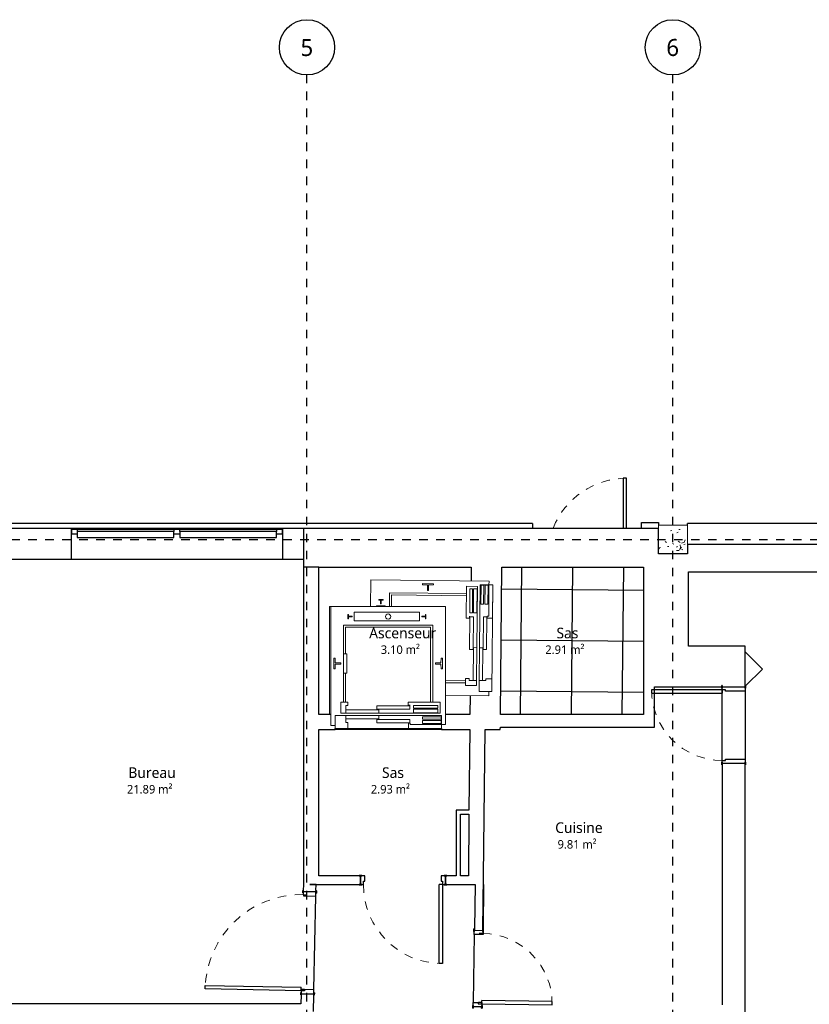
# Model space of a CAD drawing. Header units: metres. Extents: x -21.5 to 32.8, y -37.3 to -3.8.
# Tile 10 of 11: x 3.8 to 13.1, y -15.4 to -3.8. Entities that reach past the tile are written whole.
import ezdxf

# ---------------------------------------------------------------- set-up
doc = ezdxf.new("R2010")
doc.units = ezdxf.units.M
doc.linetypes.add('Ligne de quadrillage', pattern=[0.022225, 0.0127, -0.003175, 0.003175, -0.003175])
doc.linetypes.add('Tiret', pattern=[0.0025, 0.00125, -0.00125])
for name, color, linetype, lineweight in [('A-AREA-IDEN', 250, 'Continuous', 30), ('A-CLNG-PATT', 250, 'Continuous', 25), ('A-DOOR', 250, 'Continuous', 25), ('A-DOOR-FRAM', 250, 'Continuous', 25), ('A-FLOR', 250, 'Continuous', 25), ('A-GENM', 250, 'Continuous', 18), ('A-GLAZ', 250, 'Continuous', 25), ('A-GLAZ-CWMG', 250, 'Continuous', 18), ('A-WALL', 250, 'Continuous', 25), ('I-WALL', 250, 'Continuous', 25), ('Q-SPCQ', 250, 'Continuous', 18), ('S-COLS', 250, 'Continuous', 18), ('S-GRID', 250, 'Continuous', 30), ('S-GRID-IDEN', 250, 'Continuous', 30)]:
    doc.layers.add(name, color=color, linetype=linetype, lineweight=lineweight)
doc.styles.add('Trebuchet MS', font='trebuc.ttf', dxfattribs={"height": 0.125})
doc.styles.add('Trebuchet MS_1', font='trebuc.ttf', dxfattribs={"height": 0.2})
doc.styles.add('Trebuchet MS_2', font='trebuc.ttf', dxfattribs={"height": 0.1})

# ---------------------------------------------------------------- blocks, each defined once
blk = doc.blocks.new('Int_ Simple - 1_13x2_04 vitrée-293950-Niveau 0')
at = {"layer": 'A-DOOR', "lineweight": 35}
for p, q in [((-0.62, 0.08), (-0.65, 0.08)), ((-0.65, 0.08), (-0.65, 0.075)), ((-0.65, 0.075), (-0.62, 0.075)), ((-0.62, 0.075), (-0.62, 0.08)), ((0.58, 0.08), (0.55, 0.08)), ((0.55, 0.08), (0.55, 0.075)), ((0.55, 0.075), (0.58, 0.075)), ((0.58, 0.075), (0.58, 0.08)), ((-0.62, -0.075), (-0.65, -0.075)), ((-0.65, -0.075), (-0.65, -0.08)), ((-0.65, -0.08), (-0.62, -0.08)), ((-0.62, -0.08), (-0.62, -0.075)), ((0.58, -0.075), (0.55, -0.075)), ((0.55, -0.075), (0.55, -0.08)), ((0.55, -0.08), (0.58, -0.08)), ((0.58, -0.08), (0.58, -0.075))]:
    blk.add_line(p, q, dxfattribs=at)
at = {"layer": 'A-DOOR'}
for p, q in [((0.53, -0.075), (0.49, -0.075)), ((0.49, -1.205), (0.49, -0.075)), ((0.53, -0.075), (0.53, -1.205)), ((0.53, -1.205), (0.49, -1.205))]:
    blk.add_line(p, q, dxfattribs=at)
at = {"layer": 'A-DOOR', "linetype": 'Tiret', "lineweight": 18}
blk.add_arc((0.53, -0.075), 1.13, 180, 270, dxfattribs=at)
at = {"layer": 'A-DOOR-FRAM'}
for p, q in [((-0.635, 0.075), (-0.635, -0.075)), ((-0.585, 0.075), (-0.635, 0.075)), ((-0.585, -0.035), (-0.585, 0.075)), ((0.565, 0.075), (0.515, 0.075)), ((0.515, 0.075), (0.515, -0.035)), ((0.565, -0.075), (0.565, 0.075)), ((-0.635, -0.075), (-0.6, -0.075)), ((-0.6, -0.075), (-0.6, -0.035)), ((-0.6, -0.035), (-0.585, -0.035)), ((0.515, -0.035), (0.53, -0.035)), ((0.53, -0.035), (0.53, -0.075)), ((0.53, -0.075), (0.565, -0.075))]:
    blk.add_line(p, q, dxfattribs=at)
blk = doc.blocks.new('Int_ Simple - PP0_93x2_04-296989-Niveau 0')
at = {"layer": 'A-DOOR', "lineweight": 35}
for p, q in [((-0.52, 0.055), (-0.55, 0.055)), ((-0.55, 0.055), (-0.55, 0.05)), ((-0.55, 0.05), (-0.52, 0.05)), ((-0.52, 0.05), (-0.52, 0.055)), ((0.48, 0.055), (0.45, 0.055)), ((0.45, 0.055), (0.45, 0.05)), ((0.45, 0.05), (0.48, 0.05)), ((0.48, 0.05), (0.48, 0.055)), ((-0.52, -0.05), (-0.55, -0.05)), ((-0.55, -0.05), (-0.55, -0.055)), ((-0.55, -0.055), (-0.52, -0.055)), ((-0.52, -0.055), (-0.52, -0.05)), ((0.48, -0.05), (0.45, -0.05)), ((0.45, -0.05), (0.45, -0.055)), ((0.45, -0.055), (0.48, -0.055)), ((0.48, -0.055), (0.48, -0.05))]:
    blk.add_line(p, q, dxfattribs=at)
at = {"layer": 'A-DOOR'}
for p, q in [((0.43, -0.05), (0.39, -0.05)), ((0.39, -0.98), (0.39, -0.05)), ((0.43, -0.05), (0.43, -0.98)), ((0.43, -0.98), (0.39, -0.98))]:
    blk.add_line(p, q, dxfattribs=at)
at = {"layer": 'A-DOOR', "linetype": 'Tiret', "lineweight": 18}
blk.add_arc((0.43, -0.05), 0.93, 180, 270, dxfattribs=at)
at = {"layer": 'A-DOOR-FRAM'}
for p, q in [((-0.535, 0.05), (-0.535, -0.05)), ((-0.485, 0.05), (-0.535, 0.05)), ((-0.485, -0.01), (-0.485, 0.05)), ((0.465, 0.05), (0.415, 0.05)), ((0.415, 0.05), (0.415, -0.01)), ((0.465, -0.05), (0.465, 0.05)), ((-0.535, -0.05), (-0.5, -0.05)), ((-0.5, -0.05), (-0.5, -0.01)), ((-0.5, -0.01), (-0.485, -0.01)), ((0.415, -0.01), (0.43, -0.01)), ((0.43, -0.01), (0.43, -0.05)), ((0.43, -0.05), (0.465, -0.05))]:
    blk.add_line(p, q, dxfattribs=at)
blk = doc.blocks.new('Ascenseur 4 personnes - Mur - 1000 x 880mm-299263-Niveau 0')
at = {"layer": 'Q-SPCQ'}
for p, q in [((-0.55, 0.03), (-0.55, -1.36)), ((-0.55, 0.03), (-0.505, 0.03)), ((0.75, 0.075), (-0.505, 0.075)), ((-0.505, 0.03), (-0.505, 0.075)), ((-0.505, 0.075), (-0.115, 0.075)), ((-0.136, 0.03), (-0.505, 0.03)), ((-0.136, 0.03), (-0.505, 0.03)), ((-0.505, 0.03), (-0.505, -0.075)), ((-0.5, 0.019), (-0.278, 0.019)), ((-0.5, -0.016), (-0.5, 0.019)), ((-0.278, -0.016), (-0.278, 0.019)), ((-0.136, 0.014), (-0.136, 0.03)), ((-0.136, 0.014), (-0.136, 0.03)), ((-0.115, 0.014), (-0.136, 0.014)), ((-0.115, 0.014), (-0.136, 0.014)), ((-0.129, -0.031), (-0.129, 0.008)), ((-0.129, 0.008), (0.257, 0.008)), ((-0.115, 0.014), (-0.115, 0.075)), ((-0.115, 0.075), (-0.115, 0.014)), ((0.257, 0.008), (0.257, -0.031)), ((0.6, 0.005), (0.6, 0.075)), ((0.75, 0.075), (0.6, 0.075)), ((0.6, 0.075), (0.6, 0.005)), ((0.6, 0.005), (0.6, 0.075)), ((0.6, 0.005), (0.621, 0.005)), ((0.6, 0.005), (0.621, 0.005)), ((0.621, 0.005), (0.6, 0.005)), ((0.621, 0.005), (0.621, -0.075)), ((0.621, 0.005), (0.621, -0.075)), ((0.621, -0.075), (0.621, 0.005)), ((0.75, 0.04), (0.75, 0.075)), ((0.75, -0.075), (0.75, 0.075)), ((0.8, 0.04), (0.75, 0.04)), ((0.8, -1.36), (0.8, 0.04)), ((-0.505, -0.075), (0.235, -0.075)), ((-0.278, -0.016), (-0.5, -0.016)), ((-0.5, -0.032), (-0.278, -0.032)), ((-0.5, -0.062), (-0.5, -0.032)), ((-0.278, -0.062), (-0.5, -0.062)), ((-0.486, -0.235), (-0.486, -0.105)), ((-0.486, -0.105), (0.235, -0.105)), ((-0.458, -0.109), (-0.458, -0.15)), ((-0.173, -0.109), (-0.458, -0.109)), ((-0.278, -0.062), (-0.278, -0.032)), ((-0.173, -0.15), (-0.173, -0.109)), ((0.257, -0.031), (-0.129, -0.031)), ((0.235, -0.036), (0.235, -0.075)), ((0.621, -0.036), (0.235, -0.036)), ((0.235, -0.075), (0.621, -0.075)), ((0.235, -0.105), (0.235, -0.144)), ((0.621, -0.105), (0.235, -0.105)), ((0.621, -0.075), (0.75, -0.075)), ((0.621, -0.075), (0.75, -0.075)), ((0.681, -0.105), (0.621, -0.105)), ((0.621, -0.105), (0.621, -0.193)), ((0.681, -0.235), (0.681, -0.105)), ((-0.458, -0.15), (-0.173, -0.15)), ((-0.458, -0.162), (-0.458, -0.194)), ((-0.173, -0.162), (-0.458, -0.162)), ((-0.458, -0.194), (-0.173, -0.194)), ((-0.173, -0.162), (-0.173, -0.194)), ((-0.133, -0.197), (-0.11, -0.197)), ((-0.129, -0.149), (-0.129, -0.191)), ((0.257, -0.149), (-0.129, -0.149)), ((-0.129, -0.191), (0.257, -0.191)), ((-0.11, -0.197), (-0.11, -0.235)), ((0.235, -0.144), (0.621, -0.144)), ((0.257, -0.191), (0.257, -0.149)), ((0.6, -0.193), (0.6, -0.235)), ((0.621, -0.193), (0.6, -0.193)), ((-0.11, -0.235), (-0.486, -0.235)), ((-0.4, -0.235), (-0.4, -1.14)), ((-0.375, -0.235), (-0.375, -1.115)), ((0.6, -0.235), (0.681, -0.235)), ((0.625, -0.573), (0.625, -0.235)), ((0.65, -1.14), (0.65, -0.235)), ((0.61, -0.573), (0.61, -0.803)), ((0.65, -0.573), (0.61, -0.573)), ((-0.5, -0.624), (-0.513, -0.624)), ((-0.513, -0.624), (-0.513, -0.751)), ((-0.497, -0.681), (-0.5, -0.624)), ((-0.5, -0.751), (-0.497, -0.694)), ((-0.432, -0.681), (-0.497, -0.681)), ((-0.497, -0.694), (-0.432, -0.694)), ((-0.432, -0.694), (-0.432, -0.681)), ((0.747, -0.681), (0.682, -0.681)), ((0.682, -0.681), (0.682, -0.694)), ((0.682, -0.694), (0.747, -0.694)), ((0.75, -0.624), (0.747, -0.681)), ((0.747, -0.694), (0.75, -0.751)), ((0.763, -0.624), (0.75, -0.624)), ((0.763, -0.751), (0.763, -0.624)), ((-0.513, -0.751), (-0.5, -0.751)), ((0.61, -0.803), (0.65, -0.803)), ((0.625, -1.115), (0.625, -0.803)), ((0.75, -0.751), (0.763, -0.751)), ((-0.4, -1.14), (0.65, -1.14)), ((-0.375, -1.115), (0.625, -1.115)), ((-0.314, -1.215), (-0.32, -1.215)), ((-0.32, -1.215), (-0.32, -1.265)), ((-0.32, -1.215), (-0.32, -1.265)), ((-0.314, -1.215), (-0.32, -1.215)), ((-0.32, -1.265), (-0.314, -1.265)), ((-0.32, -1.265), (-0.314, -1.265)), ((-0.314, -1.237), (-0.314, -1.215)), ((-0.314, -1.237), (-0.314, -1.215)), ((-0.27, -1.237), (-0.314, -1.237)), ((-0.27, -1.237), (-0.314, -1.237)), ((-0.314, -1.265), (-0.314, -1.243)), ((-0.314, -1.243), (-0.27, -1.243)), ((-0.314, -1.243), (-0.27, -1.243)), ((-0.314, -1.265), (-0.314, -1.243)), ((-0.27, -1.243), (-0.27, -1.237)), ((-0.27, -1.243), (-0.27, -1.237)), ((0.525, -1.19), (-0.245, -1.19)), ((-0.245, -1.19), (-0.245, -1.29)), ((-0.245, -1.19), (-0.245, -1.29)), ((0.525, -1.19), (-0.245, -1.19)), ((0.525, -1.29), (0.525, -1.19)), ((0.525, -1.29), (0.525, -1.19)), ((0.593, -1.237), (0.55, -1.237)), ((0.55, -1.237), (0.55, -1.243)), ((0.55, -1.237), (0.593, -1.237)), ((0.55, -1.243), (0.55, -1.237)), ((0.55, -1.243), (0.593, -1.243)), ((0.593, -1.243), (0.55, -1.243)), ((0.599, -1.215), (0.593, -1.215)), ((0.593, -1.215), (0.593, -1.237)), ((0.593, -1.215), (0.599, -1.215)), ((0.593, -1.237), (0.593, -1.215)), ((0.593, -1.243), (0.593, -1.265)), ((0.593, -1.265), (0.593, -1.243)), ((0.593, -1.265), (0.599, -1.265)), ((0.599, -1.265), (0.593, -1.265)), ((0.599, -1.265), (0.599, -1.215)), ((0.599, -1.215), (0.599, -1.265)), ((-0.55, -1.36), (0.8, -1.36)), ((-0.245, -1.29), (0.525, -1.29)), ((-0.245, -1.29), (0.525, -1.29))]:
    blk.add_line(p, q, dxfattribs=at)
for start, end in [(360, 180), (180, 360)]:
    blk.add_arc((0.125, -1.24), 0.0312, start, end, dxfattribs=at)
blk = doc.blocks.new('Int_ Simple - PP _0_83m x 2_04m_-299284-Niveau 0')
at = {"layer": 'A-DOOR'}
for p, q in [((0.38, 0.88), (0.34, 0.88)), ((0.34, 0.88), (0.34, 0.05)), ((0.38, 0.05), (0.38, 0.88)), ((0.38, 0.05), (0.34, 0.05))]:
    blk.add_line(p, q, dxfattribs=at)
at = {"layer": 'A-DOOR', "lineweight": 35}
for p, q in [((-0.5, 0.05), (-0.5, 0.055)), ((-0.5, 0.055), (-0.47, 0.055)), ((-0.47, 0.05), (-0.5, 0.05)), ((-0.47, 0.055), (-0.47, 0.05)), ((0.4, 0.05), (0.4, 0.055)), ((0.4, 0.055), (0.43, 0.055)), ((0.43, 0.05), (0.4, 0.05)), ((0.43, 0.055), (0.43, 0.05)), ((-0.5, -0.055), (-0.5, -0.05)), ((-0.5, -0.05), (-0.47, -0.05)), ((-0.47, -0.055), (-0.5, -0.055)), ((-0.47, -0.05), (-0.47, -0.055)), ((0.4, -0.055), (0.4, -0.05)), ((0.4, -0.05), (0.43, -0.05)), ((0.43, -0.055), (0.4, -0.055)), ((0.43, -0.05), (0.43, -0.055))]:
    blk.add_line(p, q, dxfattribs=at)
at = {"layer": 'A-DOOR', "linetype": 'Tiret', "lineweight": 18}
blk.add_arc((0.38, 0.05), 0.83, 90, 180, dxfattribs=at)
at = {"layer": 'A-DOOR-FRAM'}
for p, q in [((-0.485, 0.05), (-0.45, 0.05)), ((-0.485, -0.05), (-0.485, 0.05)), ((-0.45, 0.05), (-0.45, 0.01)), ((-0.45, 0.01), (-0.435, 0.01)), ((-0.435, 0.01), (-0.435, -0.05)), ((0.365, 0.01), (0.38, 0.01)), ((0.365, -0.05), (0.365, 0.01)), ((0.38, 0.05), (0.415, 0.05)), ((0.38, 0.01), (0.38, 0.05)), ((0.415, 0.05), (0.415, -0.05)), ((-0.435, -0.05), (-0.485, -0.05)), ((0.415, -0.05), (0.365, -0.05))]:
    blk.add_line(p, q, dxfattribs=at)
blk = doc.blocks.new('Int_ Simple - PP _0_83m x 2_04m_-301191-Niveau 0')
at = {"layer": 'A-DOOR'}
for p, q in [((0.38, 0.965), (0.34, 0.965)), ((0.34, 0.965), (0.34, 0.135)), ((0.38, 0.135), (0.38, 0.965)), ((0.38, 0.135), (0.34, 0.135))]:
    blk.add_line(p, q, dxfattribs=at)
at = {"layer": 'A-DOOR', "lineweight": 35}
for p, q in [((-0.5, 0.135), (-0.5, 0.14)), ((-0.5, 0.14), (-0.47, 0.14)), ((-0.47, 0.135), (-0.5, 0.135)), ((-0.47, 0.14), (-0.47, 0.135)), ((0.4, 0.135), (0.4, 0.14)), ((0.4, 0.14), (0.43, 0.14)), ((0.43, 0.135), (0.4, 0.135)), ((0.43, 0.14), (0.43, 0.135)), ((-0.5, -0.14), (-0.5, -0.135)), ((-0.5, -0.135), (-0.47, -0.135)), ((-0.47, -0.14), (-0.5, -0.14)), ((-0.47, -0.135), (-0.47, -0.14)), ((0.4, -0.14), (0.4, -0.135)), ((0.4, -0.135), (0.43, -0.135)), ((0.43, -0.14), (0.4, -0.14)), ((0.43, -0.135), (0.43, -0.14))]:
    blk.add_line(p, q, dxfattribs=at)
at = {"layer": 'A-DOOR', "linetype": 'Tiret', "lineweight": 18}
blk.add_arc((0.38, 0.135), 0.83, 90, 180, dxfattribs=at)
at = {"layer": 'A-DOOR-FRAM'}
for p, q in [((-0.485, 0.135), (-0.45, 0.135)), ((-0.485, -0.135), (-0.485, 0.135)), ((-0.45, 0.135), (-0.45, 0.095)), ((0.38, 0.135), (0.415, 0.135)), ((0.38, 0.095), (0.38, 0.135)), ((0.415, 0.135), (0.415, -0.135)), ((-0.45, 0.095), (-0.435, 0.095)), ((-0.435, 0.095), (-0.435, -0.135)), ((0.365, 0.095), (0.38, 0.095)), ((0.365, -0.135), (0.365, 0.095)), ((-0.435, -0.135), (-0.485, -0.135)), ((0.415, -0.135), (0.365, -0.135))]:
    blk.add_line(p, q, dxfattribs=at)
blk = doc.blocks.new('MR 1 Vantail - MR 1 Vantail-392428-Niveau 0')
at = {"layer": 'A-GLAZ'}
for p, q in [((0.569, 0.027), (-0.569, 0.027)), ((-0.569, 0.027), (-0.569, -0.043)), ((0.569, -0.043), (0.569, 0.027)), ((-0.569, -0.043), (0.569, -0.043))]:
    blk.add_line(p, q, dxfattribs=at)
blk = doc.blocks.new('Meneau rectangulaire - 50 x 35-391958-Niveau 0')
at = {"layer": 'A-GLAZ-CWMG', "lineweight": 25}
for p, q in [((0, 0), (-0.07, 0)), ((0, -0.05), (0, 0)), ((-0.07, -0.027), (-0.07, -0.05)), ((-0.07, -0.05), (0, -0.05))]:
    blk.add_line(p, q, dxfattribs=at)
blk = doc.blocks.new('Meneau rectangulaire - 50 x 35-392424-Niveau 0')
at = {"layer": 'A-GLAZ-CWMG'}
blk.add_line((4.469, -9.797), (5.606, -9.797), dxfattribs=at)
blk = doc.blocks.new('Meneau rectangulaire - 50 x 35-391960-Niveau 0')
at = {"layer": 'A-GLAZ-CWMG', "lineweight": 25}
for p, q in [((-0.07, 0), (0, 0)), ((0, 0), (0, -0.05)), ((-0.07, -0.05), (-0.07, -0.027)), ((0, -0.05), (-0.07, -0.05))]:
    blk.add_line(p, q, dxfattribs=at)
blk = doc.blocks.new('Meneau rectangulaire - 50 x 35-391951-Niveau 0')
at = {"layer": 'A-GLAZ-CWMG', "lineweight": 25}
for p, q in [((-0.035, 0), (0.035, 0)), ((-0.035, -0.05), (-0.035, -0.027)), ((0.035, -0.05), (-0.035, -0.05)), ((0.035, -0.027), (0.035, -0.05))]:
    blk.add_line(p, q, dxfattribs=at)
blk = doc.blocks.new('PVC Panneau Vitré  - 0_93m x 2_10m-398611-Niveau 0')
at = {"layer": 'A-DOOR'}
for p, q in [((0.465, 0.99), (0.425, 0.99)), ((0.425, 0.99), (0.425, 0.404)), ((0.465, 0.404), (0.465, 0.99))]:
    blk.add_line(p, q, dxfattribs=at)
at = {"layer": 'A-DOOR', "linetype": 'Tiret', "lineweight": 18}
blk.add_arc((0.465, 0.06), 0.93, 90, 158.2745, dxfattribs=at)
blk = doc.blocks.new('Ascenseur 4 personnes - Mur - 1000 x 880mm-399326-Niveau 0')
at = {"layer": 'Q-SPCQ'}
for p, q in [((-0.55, 0.03), (-0.55, -1.36)), ((-0.55, 0.03), (-0.505, 0.03)), ((0.75, 0.075), (-0.505, 0.075)), ((-0.505, 0.03), (-0.505, 0.075)), ((-0.505, 0.075), (-0.115, 0.075)), ((-0.136, 0.03), (-0.505, 0.03)), ((-0.136, 0.03), (-0.505, 0.03)), ((-0.505, 0.03), (-0.505, -0.075)), ((-0.5, 0.019), (-0.278, 0.019)), ((-0.5, -0.016), (-0.5, 0.019)), ((-0.278, -0.016), (-0.278, 0.019)), ((-0.136, 0.014), (-0.136, 0.03)), ((-0.136, 0.014), (-0.136, 0.03)), ((-0.115, 0.014), (-0.136, 0.014)), ((-0.115, 0.014), (-0.136, 0.014)), ((-0.129, -0.031), (-0.129, 0.008)), ((-0.129, 0.008), (0.257, 0.008)), ((-0.115, 0.014), (-0.115, 0.075)), ((-0.115, 0.075), (-0.115, 0.014)), ((0.257, 0.008), (0.257, -0.031)), ((0.6, 0.005), (0.6, 0.075)), ((0.75, 0.075), (0.6, 0.075)), ((0.6, 0.075), (0.6, 0.005)), ((0.6, 0.005), (0.6, 0.075)), ((0.6, 0.005), (0.621, 0.005)), ((0.6, 0.005), (0.621, 0.005)), ((0.621, 0.005), (0.6, 0.005)), ((0.621, 0.005), (0.621, -0.075)), ((0.621, 0.005), (0.621, -0.075)), ((0.621, -0.075), (0.621, 0.005)), ((0.75, 0.04), (0.75, 0.075)), ((0.75, -0.075), (0.75, 0.075)), ((0.8, 0.04), (0.75, 0.04)), ((0.8, -0.469), (0.8, 0.04)), ((-0.505, -0.075), (0.235, -0.075)), ((-0.278, -0.016), (-0.5, -0.016)), ((-0.5, -0.032), (-0.278, -0.032)), ((-0.5, -0.062), (-0.5, -0.032)), ((-0.278, -0.062), (-0.5, -0.062)), ((-0.486, -0.235), (-0.486, -0.105)), ((-0.486, -0.105), (0.235, -0.105)), ((-0.458, -0.109), (-0.458, -0.15)), ((-0.173, -0.109), (-0.458, -0.109)), ((-0.278, -0.062), (-0.278, -0.032)), ((-0.173, -0.15), (-0.173, -0.109)), ((0.257, -0.031), (-0.129, -0.031)), ((0.235, -0.036), (0.235, -0.075)), ((0.621, -0.036), (0.235, -0.036)), ((0.235, -0.075), (0.621, -0.075)), ((0.235, -0.105), (0.235, -0.144)), ((0.621, -0.105), (0.235, -0.105)), ((0.621, -0.075), (0.75, -0.075)), ((0.621, -0.075), (0.75, -0.075)), ((0.681, -0.105), (0.621, -0.105)), ((0.621, -0.105), (0.621, -0.193)), ((0.681, -0.235), (0.681, -0.105)), ((-0.458, -0.15), (-0.173, -0.15)), ((-0.458, -0.162), (-0.458, -0.194)), ((-0.173, -0.162), (-0.458, -0.162)), ((-0.458, -0.194), (-0.173, -0.194)), ((-0.173, -0.162), (-0.173, -0.194)), ((-0.133, -0.197), (-0.11, -0.197)), ((-0.129, -0.149), (-0.129, -0.191)), ((0.257, -0.149), (-0.129, -0.149)), ((-0.129, -0.191), (0.257, -0.191)), ((-0.11, -0.197), (-0.11, -0.235)), ((0.235, -0.144), (0.621, -0.144)), ((0.257, -0.191), (0.257, -0.149)), ((0.6, -0.193), (0.6, -0.235)), ((0.621, -0.193), (0.6, -0.193)), ((-0.11, -0.235), (-0.486, -0.235)), ((-0.4, -0.235), (-0.4, -1.14)), ((-0.375, -0.235), (-0.375, -1.115)), ((0.6, -0.235), (0.681, -0.235)), ((0.625, -0.471), (0.625, -0.235)), ((0.65, -0.471), (0.65, -0.235)), ((-0.5, -0.624), (-0.513, -0.624)), ((-0.513, -0.624), (-0.513, -0.751)), ((-0.497, -0.681), (-0.5, -0.624)), ((-0.5, -0.751), (-0.497, -0.694)), ((-0.432, -0.681), (-0.497, -0.681)), ((-0.497, -0.694), (-0.432, -0.694)), ((-0.432, -0.694), (-0.432, -0.681)), ((-0.513, -0.751), (-0.5, -0.751)), ((-0.4, -1.14), (-0.241, -1.14)), ((-0.375, -1.115), (-0.242, -1.115)), ((-0.314, -1.215), (-0.32, -1.215)), ((-0.32, -1.215), (-0.32, -1.265)), ((-0.32, -1.215), (-0.32, -1.265)), ((-0.314, -1.215), (-0.32, -1.215)), ((-0.32, -1.265), (-0.314, -1.265)), ((-0.32, -1.265), (-0.314, -1.265)), ((-0.314, -1.237), (-0.314, -1.215)), ((-0.314, -1.237), (-0.314, -1.215)), ((-0.27, -1.237), (-0.314, -1.237)), ((-0.27, -1.237), (-0.314, -1.237)), ((-0.314, -1.265), (-0.314, -1.243)), ((-0.314, -1.243), (-0.27, -1.243)), ((-0.314, -1.243), (-0.27, -1.243)), ((-0.314, -1.265), (-0.314, -1.243)), ((-0.27, -1.243), (-0.27, -1.237)), ((-0.27, -1.243), (-0.27, -1.237)), ((-0.241, -1.19), (-0.245, -1.19)), ((-0.245, -1.19), (-0.245, -1.29)), ((-0.245, -1.19), (-0.245, -1.29)), ((-0.241, -1.19), (-0.245, -1.19)), ((-0.55, -1.36), (-0.239, -1.36)), ((-0.245, -1.29), (-0.24, -1.29)), ((-0.245, -1.29), (-0.24, -1.29))]:
    blk.add_line(p, q, dxfattribs=at)
blk = doc.blocks.new('Ascenseur 4 personnes - Mur - 1000 x 880mm-V16-Niveau 0')
at = {"layer": 'Q-SPCQ'}
for p, q in [((0.8, -1.36), (0.8, -0.09)), ((0.787, -1.36), (0.8, -1.36))]:
    blk.add_line(p, q, dxfattribs=at)
blk = doc.blocks.new('Sols 1 - Sols 1-503703-Niveau 0')
at = {"layer": 'A-FLOR'}
for p, q in [((-1.171, -9.745), (-1.171, -9.727)), ((9.826, -9.727), (-1.171, -9.727)), ((9.826, -9.727), (9.826, -9.78))]:
    blk.add_line(p, q, dxfattribs=at)
blk = doc.blocks.new('Sols 2 - Sols 2-504848-Niveau 0')
at = {"layer": 'A-FLOR'}
for p, q in [((11.108, -9.78), (11.108, -9.716)), ((11.108, -9.716), (11.307, -9.716)), ((11.307, -9.716), (11.307, -9.745))]:
    blk.add_line(p, q, dxfattribs=at)
blk = doc.blocks.new('Sols 3 - Sols 3-505039-Niveau 0')
at = {"layer": 'A-FLOR'}
for p, q in [((11.647, -9.745), (11.647, -9.727)), ((22.337, -9.727), (11.647, -9.727)), ((22.337, -9.727), (22.337, -9.745))]:
    blk.add_line(p, q, dxfattribs=at)
blk = doc.blocks.new('décoration5 - décoration-622849-Niveau 0')
at = {"layer": 'A-GENM'}
for p, q in [((20.206, -28.008), (20.206, -28.407)), ((20.41, -28.212), (20.206, -28.008)), ((20.211, -28.411), (20.41, -28.212))]:
    blk.add_line(p, q, dxfattribs=at)
blk = doc.blocks.new('Quadrillage - Extrémité de la ligne de quadrillage - Cercle-4360-Niveau 0')
at = {"layer": 'S-GRID-IDEN'}
blk.add_circle((0, 0), 0.0065, dxfattribs=at)

msp = doc.modelspace()

# ---------------------------------------------------------------- hatches: boundary and pattern name
at = {"layer": 'A-CLNG-PATT'}
h = msp.add_hatch(dxfattribs=at)
h.set_pattern_fill('FP_18', color=256, style=0, pattern_type=2)
h.set_pattern_definition([(89.45, (10.29, -11.103), (-0.59997, 0.00577), []), (179.45, (10.29, -11.103), (-0.00577, -0.59997), [])])
h.paths.add_polyline_path([(11.131, -11.971), (11.131, -10.24), (9.465, -10.24), (9.448, -11.971), (9.465, -11.971)])
at = {"layer": 'S-COLS'}
h = msp.add_hatch(dxfattribs=at)
h.set_pattern_fill('FP_1', color=256, style=0, pattern_type=2)
h.set_pattern_definition([(50, (0, 0), (0.364799, -0.031967), [0.038, -0.419]), (355, (0, 0), (-0.070921, 0.382637), [0.03, -0.335]), (100.451, (0.03, -0.003), (0.294358, 0.350205), [0.032, -0.356]), (46.184, (0, 0.102), (0.542072, -0.083569), [0.057, -0.629]), (96.636, (0.045, 0.095), (0.474956, 0.495204), [0.049, -0.534]), (351.184, (0, 0.102), (0.47449, 0.495128), [0.046, -0.503]), (21, (0.051, 0.076), (0.303562, -0.204817), [0.038, -0.419]), (326, (0.051, 0.076), (0.123477, 0.369045), [0.03, -0.335]), (71.451, (0.076, 0.059), (0.427234, 0.163588), [0.032, -0.356]), (37.5, (0, 0), (0.0065432, 0.1688822), [0.017, -0.314, 0.017, -0.324, -0.337]), (37.5, (0, 0), (0.0065432, 0.1688822), [-0.672, 0.017, -0.32]), (7.5, (0, 0), (0.1340145, 0.2002052), [0.017, -0.177, 0.017, -0.307, -0.128]), (7.5, (0, 0), (0.1340145, 0.2002052), [-0.518, 0.017, -0.112]), (327.5, (-0.113, 0), (0.2712697, -0.0115642), [0.017, -0.11, 0.017, -0.379, -0.526]), (327.5, (-0.113, 0), (0.2712697, -0.0115642), [-0.523, 0.017, -0.509]), (317.5, (-0.164, 0), (0.2964495, 0.0511634), [0.017, -0.148, 0.017, -0.246, -0.373]), (317.5, (-0.164, 0), (0.2964495, 0.0511634), [-0.428, 0.017, -0.357])])
h.paths.add_polyline_path([(11.307, -10.085), (11.647, -10.085), (11.647, -9.745), (11.307, -9.745), (11.307, -9.78)])

# ---------------------------------------------------------------- linework, layer by layer
at = {"layer": 'A-FLOR'}
for p, q in [((8.756, -12.151), (7.501, -12.151)), ((7.279, -13.972), (7.279, -13.974)), ((9.249, -13.972), (9.244, -14.497)), ((7.253, -15.209), (7.276, -14.109)), ((9.14, -14.56), (9.128, -15.36)), ((9.243, -14.562), (9.2, -14.561)), ((9.243, -14.527), (9.243, -14.562))]:
    msp.add_line(p, q, dxfattribs=at)
at = {"layer": 'A-WALL'}
for p, q in [((-1.259, -9.78), (11.307, -9.78)), ((4.399, -10.15), (4.399, -9.78)), ((6.884, -9.78), (6.884, -10.15)), ((7.129, -9.78), (7.129, -10.24)), ((11.307, -10.085), (11.307, -9.78)), ((14.298, -9.974), (11.647, -9.974)), ((11.647, -9.974), (11.647, -10.085)), ((7.129, -10.15), (3.505, -10.15)), ((11.647, -10.085), (11.307, -10.085)), ((7.309, -10.24), (9.105, -10.24)), ((9.465, -10.24), (11.131, -10.24)), ((11.661, -10.294), (21.578, -10.294)), ((11.131, -11.169), (11.131, -11.649)), ((12.326, -11.169), (11.661, -11.169)), ((12.326, -11.633), (12.326, -11.169)), ((11.261, -11.649), (12.051, -11.649)), ((12.056, -12.513), (12.056, -11.683)), ((12.326, -11.698), (12.326, -12.498)), ((12.056, -12.563), (12.056, -15.386)), ((12.326, -15.486), (12.326, -12.563))]:
    msp.add_line(p, q, dxfattribs=at)
at = {"layer": 'I-WALL'}
for p, q in [((7.129, -10.24), (7.129, -13.971)), ((7.309, -10.24), (7.129, -10.24)), ((7.309, -11.971), (7.309, -10.24)), ((9.105, -10.24), (9.103, -10.401)), ((9.448, -11.971), (9.465, -10.24)), ((11.131, -10.24), (11.131, -11.169)), ((11.661, -11.169), (11.661, -10.294)), ((11.131, -11.649), (11.131, -11.971)), ((11.261, -12.121), (11.261, -11.649)), ((9.09, -11.751), (9.088, -11.971)), ((7.451, -11.971), (7.309, -11.971)), ((9.088, -11.971), (8.801, -11.971)), ((11.131, -11.971), (9.448, -11.971)), ((7.309, -12.151), (7.501, -12.151)), ((7.309, -13.872), (7.309, -12.151)), ((7.501, -12.151), (7.501, -12.136)), ((8.756, -12.136), (8.756, -12.151)), ((8.756, -12.151), (9.086, -12.151)), ((9.086, -12.151), (9.077, -13.096)), ((9.25, -13.872), (9.266, -12.151)), ((9.266, -12.151), (9.446, -12.151)), ((9.446, -12.151), (9.447, -12.121)), ((9.447, -12.121), (11.261, -12.121)), ((9.077, -13.096), (8.926, -13.096)), ((8.926, -13.096), (8.926, -13.872)), ((8.976, -13.146), (9.077, -13.146)), ((8.976, -13.872), (8.976, -13.146)), ((9.077, -13.146), (9.07, -13.872)), ((7.8, -13.872), (7.309, -13.872)), ((7.8, -13.972), (7.8, -13.872)), ((8.926, -13.872), (8.8, -13.872)), ((8.8, -13.872), (8.8, -13.972)), ((9.07, -13.872), (8.976, -13.872)), ((9.241, -14.497), (9.25, -13.872)), ((9.25, -13.872), (9.25, -13.872)), ((7.129, -13.971), (7.127, -14.041)), ((7.129, -13.971), (7.129, -13.971)), ((7.279, -13.974), (7.204, -13.972)), ((7.204, -13.972), (7.8, -13.972)), ((7.277, -14.044), (7.279, -13.974)), ((8.8, -13.972), (9.149, -13.972)), ((9.149, -13.972), (9.141, -14.495)), ((7.129, -14.091), (7.129, -14.106)), ((7.129, -14.106), (7.166, -14.107)), ((9.24, -14.547), (9.24, -14.562)), ((7.102, -15.271), (7.1, -15.375)), ((7.103, -15.221), (7.103, -15.206)), ((7.143, -15.207), (7.103, -15.206)), ((7.248, -15.464), (7.252, -15.274)), ((7.1, -15.375), (2.872, -15.375)), ((9.228, -15.362), (9.188, -15.361)), ((9.228, -15.362), (9.227, -15.377))]:
    msp.add_line(p, q, dxfattribs=at)
at = {"layer": 'S-COLS'}
for p, q in [((11.647, -9.745), (11.307, -9.745)), ((11.307, -9.745), (11.307, -9.78)), ((11.307, -9.78), (11.307, -10.085)), ((11.647, -9.974), (11.647, -9.745)), ((11.647, -10.085), (11.647, -9.974)), ((11.307, -10.085), (11.461, -10.085)), ((11.461, -10.085), (11.647, -10.085))]:
    msp.add_line(p, q, dxfattribs=at)
at = {"layer": 'S-GRID', "linetype": 'Ligne de quadrillage'}
for p, q in [((7.171, -37.347), (7.171, -4.451)), ((11.477, -37.347), (11.477, -4.451)), ((-21.508, -9.915), (32.124, -9.915))]:
    msp.add_line(p, q, dxfattribs=at)

# ---------------------------------------------------------------- block references
at = {"layer": 'A-DOOR'}
for name, p in [('PVC Panneau Vitré  - 0_93m x 2_10m-398611-Niveau 0', (10.467, -10.184)), ('Int_ Simple - PP0_93x2_04-296989-Niveau 0', (8.335, -13.922))]:
    msp.add_blockref(name, p, dxfattribs=at)
for name, p, rotation in [('Int_ Simple - PP _0_83m x 2_04m_-301191-Niveau 0', (12.191, -12.063), 89.99999999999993), ('Int_ Simple - 1_13x2_04 vitrée-293950-Niveau 0', (7.189, -14.693), 268.8230556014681), ('Int_ Simple - PP _0_83m x 2_04m_-299284-Niveau 0', (9.183, -14.996), 269.1310862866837)]:
    msp.add_blockref(name, p, dxfattribs=dict(at, rotation=rotation))
at = {"layer": 'A-FLOR'}
for name in ['Sols 1 - Sols 1-503703-Niveau 0', 'Sols 2 - Sols 2-504848-Niveau 0', 'Sols 3 - Sols 3-505039-Niveau 0']:
    msp.add_blockref(name, (0, 0), dxfattribs=at)
at = {"layer": 'A-GENM'}
msp.add_blockref('décoration5 - décoration-622849-Niveau 0', (-7.879, 16.774), dxfattribs=at)
at = {"layer": 'A-GLAZ'}
for p in [(5.037, -9.847), (6.245, -9.847)]:
    msp.add_blockref('MR 1 Vantail - MR 1 Vantail-392428-Niveau 0', p, dxfattribs=at)
at = {"layer": 'A-GLAZ-CWMG', "rotation": 180}
msp.add_blockref('Meneau rectangulaire - 50 x 35-391958-Niveau 0', (4.399, -9.847), dxfattribs=at)
at = {"layer": 'A-GLAZ-CWMG'}
for p in [(0, 0), (1.208, 0)]:
    msp.add_blockref('Meneau rectangulaire - 50 x 35-392424-Niveau 0', p, dxfattribs=at)
at = {"layer": 'A-GLAZ-CWMG', "extrusion": (0, 0, -1), "rotation": 180}
for name, p in [('Meneau rectangulaire - 50 x 35-391951-Niveau 0', (-5.641, -9.847)), ('Meneau rectangulaire - 50 x 35-391960-Niveau 0', (-6.884, -9.847))]:
    msp.add_blockref(name, p, dxfattribs=at)
at = {"layer": 'Q-SPCQ'}
for name, p, rotation in [('Ascenseur 4 personnes - Mur - 1000 x 880mm-399326-Niveau 0', (9.278, -10.953), 269.4486469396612), ('Ascenseur 4 personnes - Mur - 1000 x 880mm-V16-Niveau 0', (8.238, -12.061), 180), ('Ascenseur 4 personnes - Mur - 1000 x 880mm-299263-Niveau 0', (8.251, -12.061), 180)]:
    msp.add_blockref(name, p, dxfattribs=dict(at, rotation=rotation))
at = {"layer": 'S-GRID-IDEN', "xscale": 49.99999999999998, "yscale": 49.99999999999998, "zscale": 49.99999999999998}
for p in [(7.171, -4.126), (11.477, -4.126)]:
    msp.add_blockref('Quadrillage - Extrémité de la ligne de quadrillage - Cercle-4360-Niveau 0', p, dxfattribs=at)

# ---------------------------------------------------------------- texts
at = {"layer": 'A-AREA-IDEN', "attachment_point": 1}
for s, insert, char_height, width, style in [('Ascenseur', (7.903, -10.952), 0.125, 0.94599, 'Trebuchet MS'), ('Sas', (10.107, -10.952), 0.125, 0.29662, 'Trebuchet MS'), ('3.10 m²', (8.04, -11.16), 0.1, 0.61329, 'Trebuchet MS_2'), ('2.91 m²', (9.976, -11.16), 0.1, 0.61329, 'Trebuchet MS_2'), ('Bureau', (5.069, -12.594), 0.125, 0.6654, 'Trebuchet MS'), ('Sas', (8.054, -12.594), 0.125, 0.29662, 'Trebuchet MS'), ('21.89 m²', (5.053, -12.802), 0.1, 0.70548, 'Trebuchet MS_2'), ('2.93 m²', (7.923, -12.802), 0.1, 0.61329, 'Trebuchet MS_2'), ('Cuisine', (10.092, -13.241), 0.125, 0.68143, 'Trebuchet MS'), ('9.81 m²', (10.12, -13.45), 0.1, 0.61329, 'Trebuchet MS_2')]:
    msp.add_mtext(s, dxfattribs=dict(at, insert=insert, char_height=char_height, width=width, style=style))
at = {"layer": 'S-GRID-IDEN', "char_height": 0.2, "width": 0.18038, "attachment_point": 1, "style": 'Trebuchet MS_1'}
for s, insert in [('5', (7.095, -4.028)), ('6', (11.4, -4.028))]:
    msp.add_mtext(s, dxfattribs=dict(at, insert=insert))

doc.saveas('drawing.dxf')
